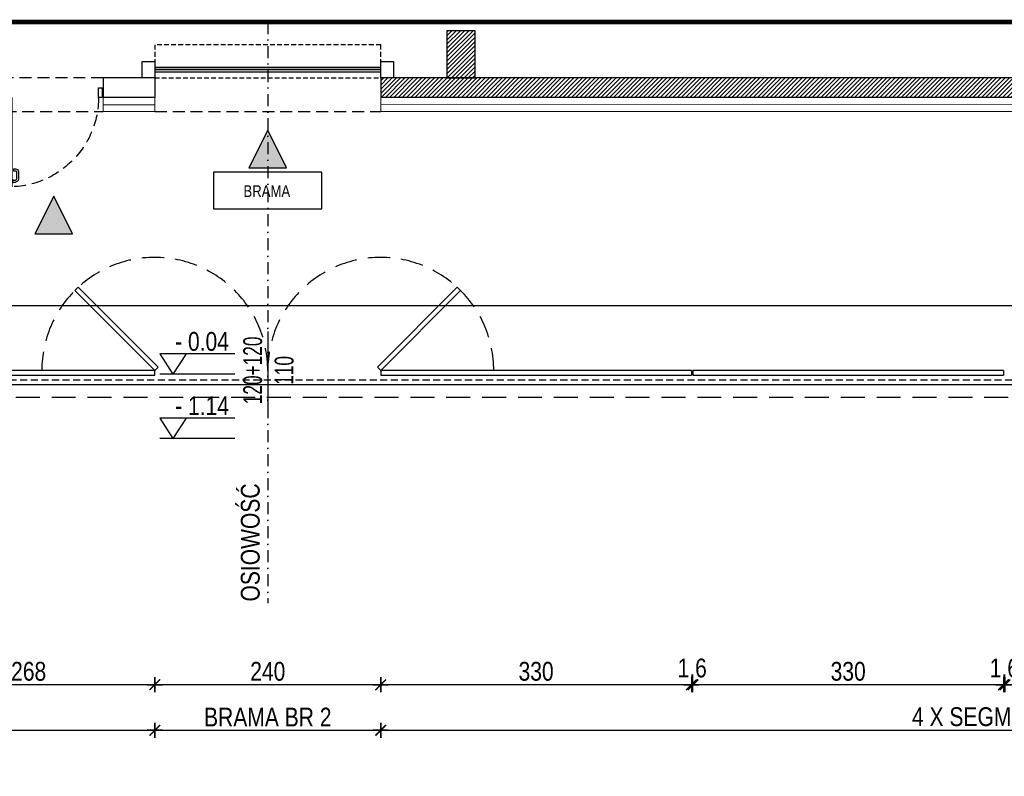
# Model space of a CAD drawing. Header units: millimetres. Extents: x 110792 to 170831, y 17890 to 25890.
# Tile 14 of 44: x 162682 to 163727, y 20649 to 21453. Entities that reach past the tile are written whole.
import ezdxf
from ezdxf.enums import TextEntityAlignment as Align

# ---------------------------------------------------------------- set-up
doc = ezdxf.new("R2010")
doc.units = ezdxf.units.MM
for name, pattern in [('DASHDOT', [25.4, 12.7, -6.35, 0, -6.35]), ('DASHED', [0.75, 0.5, -0.25]), ('DASHEDX2', [38.1, 25.4, -12.7]), ('Hidden', [7.14375, 4.7625, -2.38125])]:
    doc.linetypes.add(name, pattern=pattern)
doc.layers.get('DEFPOINTS').update_dxf_attribs({"lineweight": 9})
for name, color, linetype in [('_HSA_HATCH_WYPEŁNIENIA_PRZEGRÓD', 205, 'Continuous'), ('_HSA_KOTY', 150, 'Continuous'), ('_HSA_OPIS', 43, 'Continuous'), ('_HSA_OPIS_STOLARKA_WEWNĘTRZNA', 43, 'Continuous'), ('_HSA_OSIE', 30, 'DASHDOT'), ('_HSA_PRZERYWANE', 153, 'DASHEDX2'), ('_HSA_SCHODY', 122, 'Continuous'), ('_HSA_STOLARKA_WEWNĘTRZNA', 132, 'Continuous'), ('_HSA_STOLARKA_ZEWNĘTRZNA', 132, 'Continuous'), ('_HSA_WIDOKOWE', 1, 'Continuous'), ('_HSA_WYM_100', 141, 'Continuous'), ('_HSA_ŚCIANY_CIENKIE', 2, 'Continuous'), ('_HSA_ŚCIANY_KONSTRUKCYJNE', 3, 'Continuous'), ('_HSA_ŚCIANY_MUROWANE', 4, 'Continuous')]:
    doc.layers.add(name, color=color, linetype=linetype)
doc.layers.add('_HSA_IZOLACJA_TERMICZNA', color=2, linetype='Continuous', lineweight=5)
doc.styles.add('Arial', font='Arial.ttf')
doc.styles.add('Arial Narrow_1', font='Arial Narrow.ttf', dxfattribs={"width": 0.8, "height": 200})
doc.styles.add('ARIAL_100', font='Arial.ttf', dxfattribs={"width": 0.8, "height": 20})
doc.linetypes.add('BATTING', pattern='A,0.00254,-2.54,[134,ltypeshp.shx,S=2.54,R=0,X=-2.54,Y=0],-5.08,[134,ltypeshp.shx,S=2.54,R=180,X=2.54,Y=0],-2.54', length=10.16254)
doc.dimstyles.new('WYM_WEWN_100', dxfattribs={"dimtxt": 20, "dimasz": 2, "dimexe": 10, "dimexo": 0, "dimgap": 4, "dimtad": 1, "dimdec": 1, "dimrnd": 0.1, "dimtxsty": 'ARIAL_100', "dimblk": 'Wym-03', "dimcen": 0, "dimdle": 10, "dimse1": 1, "dimse2": 1, "dimclrt": 256, "dimazin": 2, "dimtfac": 1, "dimtdec": 1, "dimtix": 1, "dimtmove": 2, "dimatfit": 0, "dimfxl": 1, "dimtolj": 1, "dimtzin": 0, "dimarcsym": 0})

# ---------------------------------------------------------------- blocks, each defined once
blk = doc.blocks.new('A$C181A6C00')
blk.add_hatch(color=256).paths.add_polyline_path([(50, -25), (0, 0), (50, 25)])
blk.add_lwpolyline([(50, -25), (0, 0), (50, 25), (50, -25)])
blk = doc.blocks.new('*U13')
for p, q in [((-1.9, 78.86), (-1.9, 87)), ((0.1, 78.86), (0.1, 87)), ((4.2, 90), (1.1, 90)), ((4.2, 88), (1.1, 88)), ((4.2, 91.25), (5, 91.25)), ((4.2, 86.75), (4.2, 91.25)), ((5, 86.75), (4.2, 86.75)), ((8.725, 91.25), (7.925, 91.25)), ((7.925, 86.75), (8.725, 86.75)), ((8.725, 86.75), (8.725, 91.25)), ((8.725, 90), (11.825, 90)), ((8.725, 88), (11.825, 88)), ((12.825, 78.86), (12.825, 87)), ((14.825, 78.86), (14.825, 87)), ((3.2, 77.86), (1.1, 77.86)), ((3.2, 75.86), (1.1, 75.86)), ((3.2, 75.86), (3.2, 77.86)), ((9.725, 75.86), (9.725, 77.86)), ((9.725, 77.86), (11.825, 77.86)), ((9.725, 75.86), (11.825, 75.86))]:
    blk.add_line(p, q)
for points in [[(5, 0), (7.925, 0), (7.925, 95), (5, 95)], [(1, 0), (1, -10), (5, -10), (5, 0)], [(100, 0), (100, -10), (104, -10), (104, 0)]]:
    blk.add_lwpolyline(points, close=True)
for points in [[(0, 0), (0, -10)], [(105, 0), (105, -10)]]:
    blk.add_lwpolyline(points)
at = {"linetype": 'DASHED', "ltscale": 25}
blk.add_arc((5, 0), 95, 0, 90, dxfattribs=at)
for centre, radius, start, end in [((1.1, 87), 3, 90, 180), ((1.1, 87), 1, 90, 180), ((11.825, 87), 3, 0, 90), ((11.825, 87), 1, 0, 90), ((1.1, 78.86), 3, 180, 270), ((1.1, 78.86), 1, 180, 270), ((11.825, 78.86), 3, 270, 0), ((11.825, 78.86), 1, 270, 0)]:
    blk.add_arc(centre, radius, start, end)
blk = doc.blocks.new('KOTA')
for p in [(-28, 43.4), (28, 43.4)]:
    blk.add_line(p, (0, 0))
blk.add_lwpolyline([(131.6, 43.4), (-28, 43.4)])
at = {"style": 'Arial', "width": 0.8}
blk.add_attdef('0000', (4.6, 49.9), '', height=40, dxfattribs=at)
blk = doc.blocks.new('A$C88e31ec9')
blk.add_lwpolyline([(-57.6, -38.6), (57.6, -38.6), (57.6, 0), (-57.6, 0)], close=True)
at = {"style": 'Arial', "width": 0.8}
blk.add_text('BRAMA', height=12.5, dxfattribs=at).set_placement((-1, -26.2), align=Align.CENTER)
blk = doc.blocks.new('Wym-03')
for p, q in [((-4, 0), (4, 0)), ((0, 4), (0, -4))]:
    blk.add_line(p, q)
blk.add_lwpolyline([(-2.83, -2.83, 0.8, 0.8, 0), (2.83, 2.83, 0.05, 0.05, 0)], format="xyseb")
blk = doc.blocks.new('*D69')
at = {"layer": '_HSA_WYM_100', "color": 0, "lineweight": -2, "transparency": 16777216}
blk.add_line((164056.3, 20746.6), (163730.3, 20746.6), dxfattribs=at)
at = {"layer": 'DEFPOINTS', "color": 0, "transparency": 16777216}
for p in [(163728.3, 21075.5), (164058.3, 21075.5), (163728.3, 20746.6)]:
    blk.add_point(p, dxfattribs=at)
at = {"layer": '_HSA_WYM_100', "color": 0, "lineweight": -2, "transparency": 16777216, "xscale": 2, "yscale": 2, "zscale": 2, "rotation": 180}
blk.add_blockref('Wym-03', (163728.3, 20746.6), dxfattribs=at)
at = {"layer": '_HSA_WYM_100', "color": 0, "lineweight": -2, "transparency": 16777216, "xscale": 2, "yscale": 2, "zscale": 2}
blk.add_blockref('Wym-03', (164058.3, 20746.6), dxfattribs=at)
at = {"layer": '_HSA_WYM_100', "transparency": 16777216, "insert": (163893.3, 20760.8), "char_height": 20, "attachment_point": 5, "style": 'ARIAL_100'}
blk.add_mtext('\\A1;330', dxfattribs=at)
blk = doc.blocks.new('*D70')
at = {"layer": '_HSA_WYM_100', "color": 0, "lineweight": -2, "transparency": 16777216}
for p, q in [((163724.6, 20746.6), (163722.6, 20746.6)), ((163728.3, 20746.6), (163726.6, 20746.6)), ((163730.3, 20746.6), (163732.3, 20746.6))]:
    blk.add_line(p, q, dxfattribs=at)
at = {"layer": 'DEFPOINTS', "color": 0, "transparency": 16777216}
for p in [(163726.6, 21075.5), (163728.3, 21075.5), (163726.6, 20746.6)]:
    blk.add_point(p, dxfattribs=at)
at = {"layer": '_HSA_WYM_100', "color": 0, "lineweight": -2, "transparency": 16777216, "xscale": 2, "yscale": 2, "zscale": 2}
blk.add_blockref('Wym-03', (163726.6, 20746.6), dxfattribs=at)
at = {"layer": '_HSA_WYM_100', "color": 0, "lineweight": -2, "transparency": 16777216, "xscale": 2, "yscale": 2, "zscale": 2, "rotation": 180}
blk.add_blockref('Wym-03', (163728.3, 20746.6), dxfattribs=at)
at = {"layer": '_HSA_WYM_100', "transparency": 16777216, "insert": (163727.5, 20762.6), "char_height": 20, "attachment_point": 5, "style": 'ARIAL_100'}
blk.add_mtext('\\A1;1,6', dxfattribs=at)
blk = doc.blocks.new('*D71')
at = {"layer": '_HSA_WYM_100', "color": 0, "lineweight": -2, "transparency": 16777216}
blk.add_line((163724.6, 20746.6), (163398.6, 20746.6), dxfattribs=at)
at = {"layer": 'DEFPOINTS', "color": 0, "transparency": 16777216}
for p in [(163396.6, 21075.5), (163726.6, 21075.5), (163396.6, 20746.6)]:
    blk.add_point(p, dxfattribs=at)
at = {"layer": '_HSA_WYM_100', "color": 0, "lineweight": -2, "transparency": 16777216, "xscale": 2, "yscale": 2, "zscale": 2, "rotation": 180}
blk.add_blockref('Wym-03', (163396.6, 20746.6), dxfattribs=at)
at = {"layer": '_HSA_WYM_100', "color": 0, "lineweight": -2, "transparency": 16777216, "xscale": 2, "yscale": 2, "zscale": 2}
blk.add_blockref('Wym-03', (163726.6, 20746.6), dxfattribs=at)
at = {"layer": '_HSA_WYM_100', "transparency": 16777216, "insert": (163561.6, 20760.8), "char_height": 20, "attachment_point": 5, "style": 'ARIAL_100'}
blk.add_mtext('\\A1;330', dxfattribs=at)
blk = doc.blocks.new('*D72')
at = {"layer": '_HSA_WYM_100', "color": 0, "lineweight": -2, "transparency": 16777216}
blk.add_line((163393.1, 20746.6), (163067.1, 20746.6), dxfattribs=at)
at = {"layer": 'DEFPOINTS', "color": 0, "transparency": 16777216}
for p in [(163065.1, 21075.5), (163395.1, 21075.5), (163065.1, 20746.6)]:
    blk.add_point(p, dxfattribs=at)
at = {"layer": '_HSA_WYM_100', "color": 0, "lineweight": -2, "transparency": 16777216, "xscale": 2, "yscale": 2, "zscale": 2, "rotation": 180}
blk.add_blockref('Wym-03', (163065.1, 20746.6), dxfattribs=at)
at = {"layer": '_HSA_WYM_100', "color": 0, "lineweight": -2, "transparency": 16777216, "xscale": 2, "yscale": 2, "zscale": 2}
blk.add_blockref('Wym-03', (163395.1, 20746.6), dxfattribs=at)
at = {"layer": '_HSA_WYM_100', "transparency": 16777216, "insert": (163230.1, 20760.8), "char_height": 20, "attachment_point": 5, "style": 'ARIAL_100'}
blk.add_mtext('\\A1;330', dxfattribs=at)
blk = doc.blocks.new('*D73')
at = {"layer": '_HSA_WYM_100', "color": 0, "lineweight": -2, "transparency": 16777216}
blk.add_line((163063.1, 20746.6), (162827.1, 20746.6), dxfattribs=at)
at = {"layer": 'DEFPOINTS', "color": 0, "transparency": 16777216}
for p in [(162825.1, 21075.5), (163065.1, 21075.5), (162825.1, 20746.6)]:
    blk.add_point(p, dxfattribs=at)
at = {"layer": '_HSA_WYM_100', "color": 0, "lineweight": -2, "transparency": 16777216, "xscale": 2, "yscale": 2, "zscale": 2, "rotation": 180}
blk.add_blockref('Wym-03', (162825.1, 20746.6), dxfattribs=at)
at = {"layer": '_HSA_WYM_100', "color": 0, "lineweight": -2, "transparency": 16777216, "xscale": 2, "yscale": 2, "zscale": 2}
blk.add_blockref('Wym-03', (163065.1, 20746.6), dxfattribs=at)
at = {"layer": '_HSA_WYM_100', "transparency": 16777216, "insert": (162945.1, 20760.8), "char_height": 20, "attachment_point": 5, "style": 'ARIAL_100'}
blk.add_mtext('\\A1;240', dxfattribs=at)
blk = doc.blocks.new('*D74')
at = {"layer": '_HSA_WYM_100', "color": 0, "lineweight": -2, "transparency": 16777216}
blk.add_line((162823.1, 20746.6), (162559.1, 20746.6), dxfattribs=at)
at = {"layer": 'DEFPOINTS', "color": 0, "transparency": 16777216}
for p in [(162557.1, 21075.5), (162825.1, 21075.5), (162557.1, 20746.6)]:
    blk.add_point(p, dxfattribs=at)
at = {"layer": '_HSA_WYM_100', "color": 0, "lineweight": -2, "transparency": 16777216, "xscale": 2, "yscale": 2, "zscale": 2, "rotation": 180}
blk.add_blockref('Wym-03', (162557.1, 20746.6), dxfattribs=at)
at = {"layer": '_HSA_WYM_100', "color": 0, "lineweight": -2, "transparency": 16777216, "xscale": 2, "yscale": 2, "zscale": 2}
blk.add_blockref('Wym-03', (162825.1, 20746.6), dxfattribs=at)
at = {"layer": '_HSA_WYM_100', "transparency": 16777216, "insert": (162691.1, 20760.8), "char_height": 20, "attachment_point": 5, "style": 'ARIAL_100'}
blk.add_mtext('\\A1;268', dxfattribs=at)
blk = doc.blocks.new('*D139')
at = {"layer": '_HSA_WYM_100', "color": 0, "lineweight": -2, "transparency": 16777216}
blk.add_line((156448.3, 21149.4), (166737.3, 21149.4), dxfattribs=at)
at = {"layer": 'DEFPOINTS', "color": 0, "transparency": 16777216}
for p in [(166739.3, 21149.4), (156446.3, 21065.5), (166739.3, 21065.5)]:
    blk.add_point(p, dxfattribs=at)
at = {"layer": '_HSA_WYM_100', "color": 0, "lineweight": -2, "transparency": 16777216, "xscale": 2, "yscale": 2, "zscale": 2, "rotation": 180}
blk.add_blockref('Wym-03', (156446.3, 21149.4), dxfattribs=at)
at = {"layer": '_HSA_WYM_100', "color": 0, "lineweight": -2, "transparency": 16777216, "xscale": 2, "yscale": 2, "zscale": 2}
blk.add_blockref('Wym-03', (166739.3, 21149.4), dxfattribs=at)
at = {"layer": '_HSA_WYM_100', "transparency": 16777216, "insert": (161989.4, 21163.6), "char_height": 20, "attachment_point": 5, "style": 'ARIAL_100'}
blk.add_mtext('\\A1;10293', dxfattribs=at)
blk = doc.blocks.new('*D144')
at = {"layer": '_HSA_WYM_100', "color": 0, "lineweight": -2, "transparency": 16777216}
for p, q in [((163393.1, 20746.6), (163391.1, 20746.6)), ((163395.1, 20746.6), (163396.6, 20746.6)), ((163398.6, 20746.6), (163400.6, 20746.6))]:
    blk.add_line(p, q, dxfattribs=at)
at = {"layer": 'DEFPOINTS', "color": 0, "transparency": 16777216}
for p in [(163395.1, 21075.5), (163396.6, 21075.5), (163396.6, 20746.6)]:
    blk.add_point(p, dxfattribs=at)
at = {"layer": '_HSA_WYM_100', "color": 0, "lineweight": -2, "transparency": 16777216, "xscale": 2, "yscale": 2, "zscale": 2}
blk.add_blockref('Wym-03', (163395.1, 20746.6), dxfattribs=at)
at = {"layer": '_HSA_WYM_100', "color": 0, "lineweight": -2, "transparency": 16777216, "xscale": 2, "yscale": 2, "zscale": 2, "rotation": 180}
blk.add_blockref('Wym-03', (163396.6, 20746.6), dxfattribs=at)
at = {"layer": '_HSA_WYM_100', "transparency": 16777216, "insert": (163395.9, 20762.6), "char_height": 20, "attachment_point": 5, "style": 'ARIAL_100'}
blk.add_mtext('\\A1;1,6', dxfattribs=at)
blk = doc.blocks.new('*D147')
at = {"layer": '_HSA_OPIS', "color": 0, "lineweight": -2, "transparency": 16777216}
blk.add_line((162289.8, 20698.3), (162823.1, 20698.3), dxfattribs=at)
at = {"layer": 'DEFPOINTS', "color": 0, "transparency": 16777216}
for p in [(162287.8, 21075.5), (162825.1, 21075.5), (162825.1, 20698.3)]:
    blk.add_point(p, dxfattribs=at)
at = {"layer": '_HSA_OPIS', "color": 0, "lineweight": -2, "transparency": 16777216, "xscale": 2, "yscale": 2, "zscale": 2, "rotation": 180}
blk.add_blockref('Wym-03', (162287.8, 20698.3), dxfattribs=at)
at = {"layer": '_HSA_OPIS', "color": 0, "lineweight": -2, "transparency": 16777216, "xscale": 2, "yscale": 2, "zscale": 2}
blk.add_blockref('Wym-03', (162825.1, 20698.3), dxfattribs=at)
at = {"layer": '_HSA_OPIS', "transparency": 16777216, "insert": (162556.5, 20712.6), "char_height": 20, "width": 260.668, "attachment_point": 5, "style": 'ARIAL_100'}
blk.add_mtext('\\A1;2 X SEGMENT BL6', dxfattribs=at)
blk = doc.blocks.new('*D148')
at = {"layer": '_HSA_OPIS', "color": 0, "lineweight": -2, "transparency": 16777216}
blk.add_line((163067.1, 20698.3), (164387.8, 20698.3), dxfattribs=at)
at = {"layer": 'DEFPOINTS', "color": 0, "transparency": 16777216}
for p in [(163065.1, 21075.5), (164389.8, 21075.5), (164389.8, 20698.3)]:
    blk.add_point(p, dxfattribs=at)
at = {"layer": '_HSA_OPIS', "color": 0, "lineweight": -2, "transparency": 16777216, "xscale": 2, "yscale": 2, "zscale": 2, "rotation": 180}
blk.add_blockref('Wym-03', (163065.1, 20698.3), dxfattribs=at)
at = {"layer": '_HSA_OPIS', "color": 0, "lineweight": -2, "transparency": 16777216, "xscale": 2, "yscale": 2, "zscale": 2}
blk.add_blockref('Wym-03', (164389.8, 20698.3), dxfattribs=at)
at = {"layer": '_HSA_OPIS', "transparency": 16777216, "insert": (163727.5, 20712.6), "char_height": 20, "attachment_point": 5, "style": 'ARIAL_100'}
blk.add_mtext('\\A1;4 X SEGMENT BL8', dxfattribs=at)
blk = doc.blocks.new('*D155')
at = {"layer": '_HSA_OPIS', "color": 0, "lineweight": -2, "transparency": 16777216}
blk.add_line((162827.1, 20698.3), (163063.1, 20698.3), dxfattribs=at)
at = {"layer": 'DEFPOINTS', "color": 0, "transparency": 16777216}
for p in [(162825.1, 21075.5), (163065.1, 21075.5), (163065.1, 20698.3)]:
    blk.add_point(p, dxfattribs=at)
at = {"layer": '_HSA_OPIS', "color": 0, "lineweight": -2, "transparency": 16777216, "xscale": 2, "yscale": 2, "zscale": 2, "rotation": 180}
blk.add_blockref('Wym-03', (162825.1, 20698.3), dxfattribs=at)
at = {"layer": '_HSA_OPIS', "color": 0, "lineweight": -2, "transparency": 16777216, "xscale": 2, "yscale": 2, "zscale": 2}
blk.add_blockref('Wym-03', (163065.1, 20698.3), dxfattribs=at)
at = {"layer": '_HSA_OPIS', "transparency": 16777216, "insert": (162945.1, 20712.3), "char_height": 20, "attachment_point": 5, "style": 'ARIAL_100'}
blk.add_mtext('\\A1;BRAMA BR 2', dxfattribs=at)

msp = doc.modelspace()

# ---------------------------------------------------------------- hatches: boundary and pattern name
at = {"layer": '_HSA_HATCH_WYPEŁNIENIA_PRZEGRÓD'}
h = msp.add_hatch(dxfattribs=at)
h.set_pattern_fill('ANSI31', color=256)
h.paths.add_polyline_path([(163165.33, 21441.25), (163135.33, 21441.25), (163135.33, 21391.25), (163165.33, 21391.25)])
h = msp.add_hatch(dxfattribs=at)
h.set_pattern_fill('ANSI31', color=256)
h.paths.add_polyline_path([(164389.83, 21391.25), (163065.08, 21391.25), (163065.08, 21370.53), (164389.83, 21370.53)])

# ---------------------------------------------------------------- linework, layer by layer
at = {"layer": '_HSA_IZOLACJA_TERMICZNA'}
for p, q in [((162770.33, 21355.53), (162770.33, 21370.53)), ((162825.08, 21370.53), (162825.08, 21355.53)), ((163065.08, 21370.53), (163065.08, 21355.53)), ((162770.33, 21355.53), (162825.08, 21355.53)), ((163065.08, 21355.53), (164389.83, 21355.53))]:
    msp.add_line(p, q, dxfattribs=at)
at = {"layer": '_HSA_IZOLACJA_TERMICZNA', "color": 8, "linetype": 'BATTING', "ltscale": 0.6}
for p, q in [((162770.33, 21362.53), (162825.08, 21362.53)), ((163065.08, 21362.53), (164389.83, 21363.03))]:
    msp.add_line(p, q, dxfattribs=at)
at = {"layer": '_HSA_KOTY'}
for p, q in [((162910.16, 21076.38), (162830.36, 21076.38)), ((162910.16, 21008.03), (162830.36, 21008.03))]:
    msp.add_line(p, q, dxfattribs=at)
at = {"layer": '_HSA_OPIS_STOLARKA_WEWNĘTRZNA'}
msp.add_line((162945.08, 21121.9), (162945.08, 21039.16), dxfattribs=at)
at = {"layer": '_HSA_OSIE'}
msp.add_lwpolyline([(162945.08, 21450.53), (162945.08, 20833.19)], dxfattribs=at)
at = {"layer": '_HSA_PRZERYWANE', "ltscale": 0.5}
for p, q in [((162770.33, 21391.25), (162665.33, 21391.25)), ((162665.33, 21355.53), (162770.33, 21355.53)), ((162825.08, 21355.53), (163065.08, 21355.53))]:
    msp.add_line(p, q, dxfattribs=at)
at = {"layer": '_HSA_PRZERYWANE', "ltscale": 0.5, "const_width": 5}
msp.add_lwpolyline([(156381.33, 21450.53), (166834.33, 21450.53), (166834.33, 20717.53), (166689.33, 20717.53)], dxfattribs=at)
at = {"layer": '_HSA_PRZERYWANE'}
msp.add_lwpolyline([(156505.33, 21355.53), (156505.33, 21052.11), (166739.33, 21052.11)], dxfattribs=at)
at = {"layer": '_HSA_SCHODY', "linetype": 'DASHED', "ltscale": 15}
msp.add_line((159295.83, 21070.53), (166614.33, 21070.53), dxfattribs=at)
at = {"layer": '_HSA_SCHODY'}
msp.add_line((162297.83, 21065.53), (165040.33, 21065.53), dxfattribs=at)
at = {"layer": '_HSA_STOLARKA_ZEWNĘTRZNA', "linetype": 'DASHED', "ltscale": 10}
msp.add_lwpolyline([(162825.08, 21391.25), (163065.08, 21391.25), (163065.08, 21426.22), (162825.08, 21426.22)], close=True, dxfattribs=at)
at = {"layer": '_HSA_STOLARKA_ZEWNĘTRZNA'}
for points in [[(162825.08, 21391.25), (162811.57, 21391.25), (162811.57, 21408.65), (162825.08, 21408.65)], [(162825.08, 21399.95), (163065.08, 21399.95), (163065.08, 21402.17), (162825.08, 21402.17)], [(162825.08, 21397.73), (163065.08, 21397.73), (163065.08, 21399.95), (162825.08, 21399.95)], [(163078.59, 21391.25), (163065.08, 21391.25), (163065.08, 21408.65), (163078.59, 21408.65)]]:
    msp.add_lwpolyline(points, close=True, dxfattribs=at)
at = {"layer": '_HSA_ŚCIANY_CIENKIE'}
for p, q in [((163395.08, 21080.53), (163395.08, 21075.53)), ((163396.65, 21080.53), (163396.65, 21075.53)), ((163726.65, 21080.53), (163726.65, 21075.53))]:
    msp.add_line(p, q, dxfattribs=at)
for points in [[(162740.23, 21165.38), (162825.08, 21080.53), (162828.61, 21084.06), (162743.76, 21168.92)], [(163149.93, 21165.38), (163065.08, 21080.53), (163061.54, 21084.06), (163146.4, 21168.92)]]:
    msp.add_lwpolyline(points, close=True, dxfattribs=at)
for points in [[(162557.08, 21075.53), (162825.08, 21075.53), (162825.08, 21080.53), (162557.08, 21080.53)], [(163395.08, 21080.53), (163065.08, 21080.53), (163065.08, 21075.53), (163395.08, 21075.53)], [(163726.65, 21080.53), (163396.65, 21080.53)], [(163396.65, 21075.53), (163726.65, 21075.53)]]:
    msp.add_lwpolyline(points, dxfattribs=at)
at = {"layer": '_HSA_ŚCIANY_CIENKIE', "linetype": 'Hidden', "ltscale": 5}
for centre in [(162825.08, 21080.53), (163065.08, 21080.53)]:
    msp.add_arc(centre, 120, 0, 180, dxfattribs=at)
at = {"layer": '_HSA_ŚCIANY_KONSTRUKCYJNE'}
msp.add_lwpolyline([(163135.33, 21391.25), (163165.33, 21391.25), (163165.33, 21441.25), (163135.33, 21441.25)], close=True, dxfattribs=at)
at = {"layer": '_HSA_ŚCIANY_MUROWANE', "ltscale": 0.07}
for p, q in [((162825.08, 21391.25), (162770.33, 21391.25)), ((162770.33, 21391.25), (162770.33, 21370.53)), ((162825.08, 21391.25), (162825.08, 21370.53)), ((163065.08, 21391.25), (163065.08, 21370.53)), ((164389.83, 21391.25), (163065.08, 21391.25)), ((162825.08, 21370.53), (162770.33, 21370.53)), ((164389.83, 21370.53), (163065.08, 21370.53))]:
    msp.add_line(p, q, dxfattribs=at)

# ---------------------------------------------------------------- block references
at = {"layer": '_HSA_KOTY', "xscale": 0.5, "yscale": 0.5, "zscale": 0.5}
for p, values in [((162844.36, 21076.38), {'0000': '- 0.04'}), ((162844.36, 21008.03), {'0000': '- 1.14'})]:
    msp.add_blockref('KOTA', p, dxfattribs=at).add_auto_attribs(values)
at = {"layer": '_HSA_OPIS'}
msp.add_blockref('A$C88e31ec9', (162945.08, 21290.9), dxfattribs=at)
at = {"layer": '_HSA_STOLARKA_WEWNĘTRZNA', "xscale": -1, "rotation": 180}
msp.add_blockref('*U13', (162665.33, 21370.53), dxfattribs=at)
at = {"layer": '_HSA_WIDOKOWE', "xscale": -0.8, "yscale": 0.8, "zscale": 0.8, "rotation": 90}
for p in [(162945.08, 21335.53), (162717.83, 21265.53)]:
    msp.add_blockref('A$C181A6C00', p, dxfattribs=at)

# ---------------------------------------------------------------- texts
at = {"layer": '_HSA_OPIS_STOLARKA_WEWNĘTRZNA', "char_height": 20, "width": 82.7396, "attachment_point": 1, "rotation": 90, "style": 'Arial Narrow_1'}
for s, insert in [('\\pxqc;120+120', (162919, 21039.16)), ('\\pxqc;110', (162952.38, 21039.16))]:
    msp.add_mtext(s, dxfattribs=dict(at, insert=insert))
at = {"layer": '_HSA_OSIE', "ltscale": 20, "insert": (162916.49, 20835.04), "char_height": 20, "attachment_point": 1, "rotation": 90, "style": 'ARIAL_100'}
msp.add_mtext_dynamic_manual_height_columns('OSIOWOŚĆ ', width=74.8836, gutter_width=100, heights=[0], dxfattribs=at)

# ---------------------------------------------------------------- dimensions: what is measured, and where the dimension line sits
at = {"layer": '_HSA_OPIS'}
for p1, p2, text, picture, middle in [((162287.83, 21075.53), (162825.08, 21075.53), '2 X SEGMENT BL6', '*D147', (162556.45, 20712.61)), ((162825.08, 21075.53), (163065.08, 21075.53), 'BRAMA BR 2', '*D155', (162945.08, 20712.31)), ((163065.08, 21075.53), (164389.83, 21075.53), '4 X SEGMENT BL8', '*D148', (163727.45, 20712.61))]:
    dim = msp.add_aligned_dim(p1=p1, p2=p2, distance=-377.26, text=text, dimstyle='WYM_WEWN_100', dxfattribs=at)
    dim.commit()
    dim.dimension.update_dxf_attribs({"geometry": picture, "text_midpoint": middle})
at = {"layer": '_HSA_WYM_100'}
dim = msp.add_linear_dim(base=(166739.33, 21149.41), p1=(156446.33, 21065.53), p2=(166739.33, 21065.53), angle=0, dimstyle='WYM_WEWN_100', dxfattribs=at)
dim.commit()
dim.dimension.update_dxf_attribs({"geometry": '*D139', "text_midpoint": (161989.41, 21163.63), "dimtype": 161})
for base, p1, p2, picture, middle in [((162557.08, 20746.61), (162825.08, 21075.53), (162557.08, 21075.53), '*D74', (162691.08, 20760.82)), ((162825.08, 20746.61), (163065.08, 21075.53), (162825.08, 21075.53), '*D73', (162945.08, 20760.82)), ((163065.08, 20746.61), (163395.08, 21075.53), (163065.08, 21075.53), '*D72', (163230.08, 20760.83)), ((163396.65, 20746.61), (163726.65, 21075.53), (163396.65, 21075.53), '*D71', (163561.65, 20760.83)), ((163726.65, 20746.61), (163728.26, 21075.53), (163726.65, 21075.53), '*D70', (163727.45, 20762.63)), ((163728.26, 20746.61), (164058.26, 21075.53), (163728.26, 21075.53), '*D69', (163893.26, 20760.83))]:
    dim = msp.add_linear_dim(base=base, p1=p1, p2=p2, dimstyle='WYM_WEWN_100', dxfattribs=at)
    dim.commit()
    dim.dimension.update_dxf_attribs({"geometry": picture, "text_midpoint": middle})
dim = msp.add_aligned_dim(p1=(163395.08, 21075.53), p2=(163396.65, 21075.53), distance=-328.92, dimstyle='WYM_WEWN_100', dxfattribs=at)
dim.commit()
dim.dimension.update_dxf_attribs({"geometry": '*D144', "text_midpoint": (163395.86, 20762.63)})

doc.saveas('drawing.dxf')
